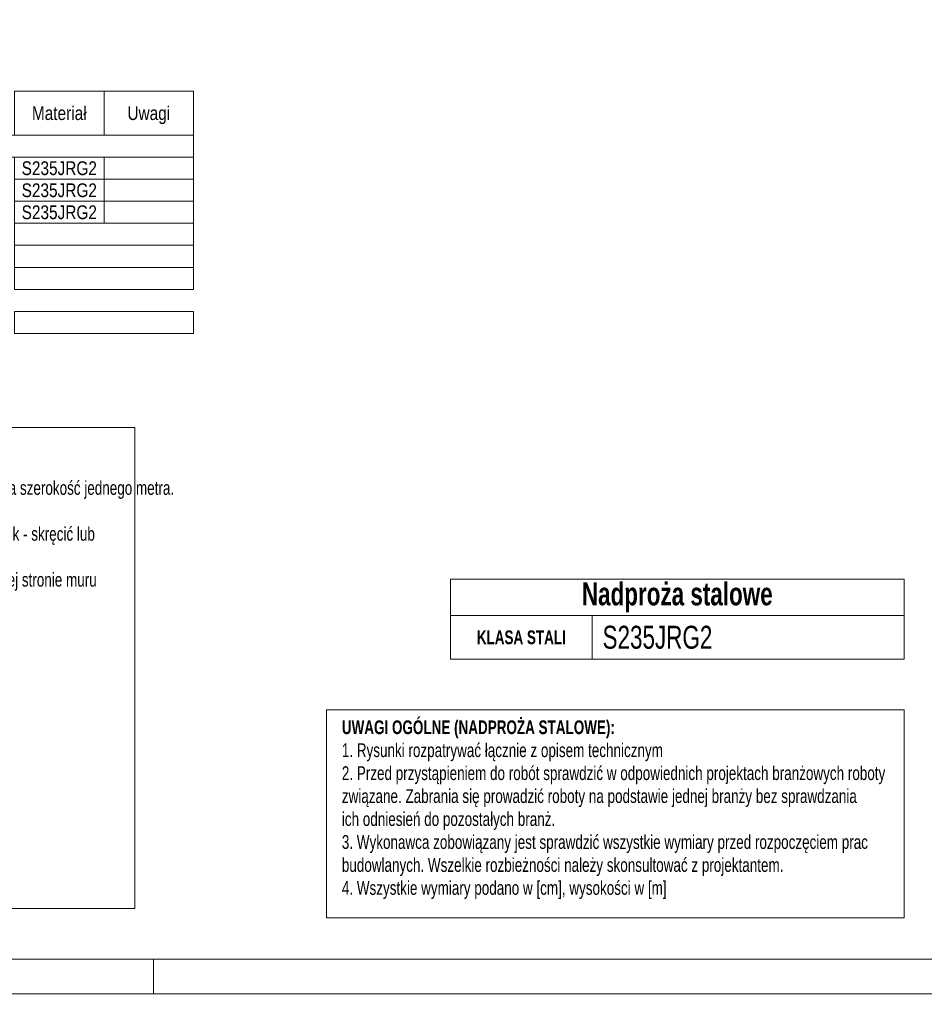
# Model space of a CAD drawing. Header units: millimetres. Extents: x 11149 to 111407, y -107619 to -23630.
# Tile 210 of 245: x 20253 to 20582, y -29106 to -28749. Entities that reach past the tile are written whole.
import ezdxf
from ezdxf.enums import TextEntityAlignment as Align

# ---------------------------------------------------------------- set-up
doc = ezdxf.new("R2010")
doc.units = ezdxf.units.MM
doc.header["$LTSCALE"] = 2
doc.layers.get('0').update_dxf_attribs({"plot": 0})
doc.layers.add('e-cad_cienkie', color=1, linetype='Continuous', lineweight=9)
doc.layers.add('e-cad_opisy', color=7, linetype='Continuous', lineweight=9)
doc.styles.add('e-cad_1', font='arial.ttf', dxfattribs={"width": 0.7})

# ---------------------------------------------------------------- blocks, each defined once
blk = doc.blocks.new('A3_poziom')
at = {"ltscale": 0.8}
blk.add_line((240, 0), (240, 5), dxfattribs=at)
for points in [[(0, 0), (420, 0), (420, 297), (0, 297)], [(30, 5), (415, 5), (415, 292), (30, 292)]]:
    blk.add_lwpolyline(points, close=True)
blk = doc.blocks.new('*T1070')
at = {"layer": 'e-cad_opisy', "color": 9, "linetype": 'ByBlock', "lineweight": 5, "ltscale": 4}
for p, q in [((0, 0), (164.74, 0)), ((0, 0), (0, -29.07)), ((164.74, 0), (164.74, -29.07)), ((0, -13.29), (164.74, -13.29)), ((51.49, -13.29), (51.49, -29.07)), ((0, -29.07), (164.74, -29.07))]:
    blk.add_line(p, q, dxfattribs=at)
at = {"layer": 'e-cad_opisy', "color": 0, "ltscale": 4, "style": 'e-cad_1'}
for s, insert, char_height, width, attachment_point in [('{\\fArial|b1|i0|c238|p34;\\C256;Nadproża stalowe}', (82.37, -6.64), 8.3333, 163.2368, 5), ('S235JRG2', (55.24, -21.18), 8.333, 105.7435, 4), ('{\\fArial|b1|i0|c238|p34;KLASA STALI}', (25.75, -21.18), 5, 43.9933, 5)]:
    blk.add_mtext(s, dxfattribs=dict(at, insert=insert, char_height=char_height, width=width, attachment_point=attachment_point))

msp = doc.modelspace()

# ---------------------------------------------------------------- linework, layer by layer
at = {"layer": 'e-cad_cienkie', "ltscale": 0.5}
for points in [[(20251.38, -28790.79), (20283.88, -28790.79), (20283.88, -28774.79), (20251.38, -28774.79)], [(20283.88, -28790.79), (20316.38, -28790.79), (20316.38, -28774.79), (20283.88, -28774.79)], [(19993.88, -28798.79), (20316.38, -28798.79), (20316.38, -28790.79), (19993.88, -28790.79)], [(20251.38, -28806.79), (20283.88, -28806.79), (20283.88, -28798.79), (20251.38, -28798.79)], [(20283.88, -28806.79), (20316.38, -28806.79), (20316.38, -28798.79), (20283.88, -28798.79)], [(20251.38, -28814.79), (20283.88, -28814.79), (20283.88, -28806.79), (20251.38, -28806.79)], [(20283.88, -28814.79), (20316.38, -28814.79), (20316.38, -28806.79), (20283.88, -28806.79)], [(20251.38, -28822.79), (20283.88, -28822.79), (20283.88, -28814.79), (20251.38, -28814.79)], [(20283.88, -28822.79), (20316.38, -28822.79), (20316.38, -28814.79), (20283.88, -28814.79)], [(20251.38, -28830.79), (20316.38, -28830.79), (20316.38, -28822.79), (20251.38, -28822.79)], [(20251.38, -28838.79), (20316.38, -28838.79), (20316.38, -28830.79), (20251.38, -28830.79)], [(20251.38, -28846.79), (20316.38, -28846.79), (20316.38, -28838.79), (20251.38, -28838.79)], [(20251.38, -28862.79), (20316.38, -28862.79), (20316.38, -28854.79), (20251.38, -28854.79)]]:
    msp.add_lwpolyline(points, close=True, dxfattribs=at)
at = {"layer": 'e-cad_opisy', "color": 9, "linetype": 'Continuous', "ltscale": 4}
for points in [[(19795.29, -28896.92), (20295.12, -28896.92), (20295.12, -29071.63), (19795.29, -29071.63)], [(20364.7, -28999.48), (20574.37, -28999.48), (20574.37, -29075.05), (20364.7, -29075.05)]]:
    msp.add_lwpolyline(points, close=True, dxfattribs=at)

# ---------------------------------------------------------------- block references
msp.add_blockref('*T1070', (20409.63, -28951.99))
at = {"layer": 'e-cad_opisy', "ltscale": 0.02, "xscale": 2.5, "yscale": 2.5, "zscale": 2.5}
msp.add_blockref('A3_poziom', (19701.87, -29102.55), dxfattribs=at)

# ---------------------------------------------------------------- texts
at = {"layer": 'e-cad_opisy', "ltscale": 0.5, "style": 'e-cad_1', "width": 0.8}
for s, p in [('Materiał', (20267.63, -28785.29)), ('Uwagi', (20300.13, -28785.29)), ('S235JRG2', (20267.63, -28805.29)), ('S235JRG2', (20267.63, -28813.29)), ('S235JRG2', (20267.63, -28821.29))]:
    msp.add_text(s, height=5, dxfattribs=at).set_placement(p, align=Align.CENTER)
at = {"layer": 'e-cad_opisy', "ltscale": 4, "char_height": 5, "attachment_point": 1, "style": 'e-cad_1'}
for s, insert, width in [('{\\fArial|b1|i0|c238|p34;UWAGI DO MONTAŻU NADPROŻY STALOWYCH\\P\\fArial|b0|i0|c238|p34;\\H1.000001x;1. Przed przystąpieniem do prac sprawdzić wszystkie wymiary na budowie.\\P2. Należy oszacować wytrzymałość muru. W przypadku występowania luźnych i kruchych elementów murowych lub spoin należy przemurować istniejące ściany w miejscu oparcia projektowanego nadproża na szerokość jednego metra.\\P3. Wykonać niezależne od ingerowanej ściany podparcie stropu w obrębie wykonywanego nadproża.\\P4. Dociąć belki stalowe na wymiar, następnie wykonać otwory %%C14 wg projektu. Owinąć belki siatką Rabitza w przypadku planowanego otynkowania gotowego nadproża. W przypadku występowania pary belek - skręcić lub zespawać je ze sobą tworząc jedną zespoloną parę belek.\\P5. Nad krawędzią projektowanego otworu wykuć bruzdę z jednej strony o wymaganych wymiarach +4cm. Bruzda nie może być głębsza niż połowa szerokości muru. Dopuszcza się wykonanie bruzdy po drugiej stronie muru jedynie pod poduszki betonowe.\\P6. Przewiercić otwory %%C25 umożliwiające osadzenie rurek dystansowych. Poprawić otwory z drugiej strony muru tak, aby rurki dystansowe były prostopadle do przyszłych belek stalowych.\\P6. Oczyścić bruzdę z kurzu i pyłu.\\P7. Wykonać poduszki betonowe z betonu C12/15. Wyrównać i wypoziomować powierzchnie górne zaprawy.\\P8. Po stwardnieniu betonu (minimum po 3 dniach) osadzić pierwszą belkę stalową. Podbić klinami stalowymi miejsca styku górnej krawędzi z murem i miejsca oparcia w murze.\\P9. Przestrzeń pomiędzy belką stalową a murem nad belką i w miejscu oparcia wypełnić zaprawą bezskurczową np. Ceresit CX15.\\P10. Po upływie czasu wiązania zaprawy, skuć mur z drugiej strony, wstawić rurki dystansowe i drugą belkę nadprożową (lub zespoloną parę belek). Podbić klinami.\\P11. Przez nawiercone otwory i rurki dystansowe połączyć belki śrubami zgodnie z rysunkiem wykonawczym.\\P12. Przestrzenie pomiędzy belkami wypełnić cegłą, a przestrrzenie pomiędzy belką a murem zaprawą bezskurczową analogicznie jak w belce pierwszej.\\P13. Po zakończeniu montażu belek stalowych i po upływie czasu wiązania zaprawy, przystąpić do rozbiórki muru poniżej wstawionych belek, nacinając uprzednio ścianę tarczą diamentową. \\P14. Elementy stalowe obłożyć płytą gipsowo-kartonową, cementową lub otynkować tynkiem cementowo-wapiennym na siatce Rabitza.\\P15. Wszystkie prace budowlane powinny być wykonywane pod nadzorem uprawnionej osoby.^I}', (19800.93, -28899.72), 491.6675), ('{\\fArial|b1|i0|c238|p34;UWAGI OGÓLNE (NADPROŻA STALOWE):\\P\\fArial|b0|i0|c238|p34;\\W0.7;1. Rysunki rozpatrywać łącznie z opisem technicznym\\P2. Przed przystąpieniem do robót sprawdzić w odpowiednich projektach branżowych roboty związane. Zabrania się prowadzić roboty na podstawie jednej branży bez sprawdzania \\Pich odniesień do pozostałych branż.\\P3. Wykonawca zobowiązany jest sprawdzić wszystkie wymiary przed rozpoczęciem prac budowlanych. Wszelkie rozbieżności należy skonsultować z projektantem.\\P4. Wszystkie wymiary podano w [cm], wysokości w [m]}', (20370.22, -29003.3), 202.5463)]:
    msp.add_mtext(s, dxfattribs=dict(at, insert=insert, width=width))

doc.saveas('drawing.dxf')
